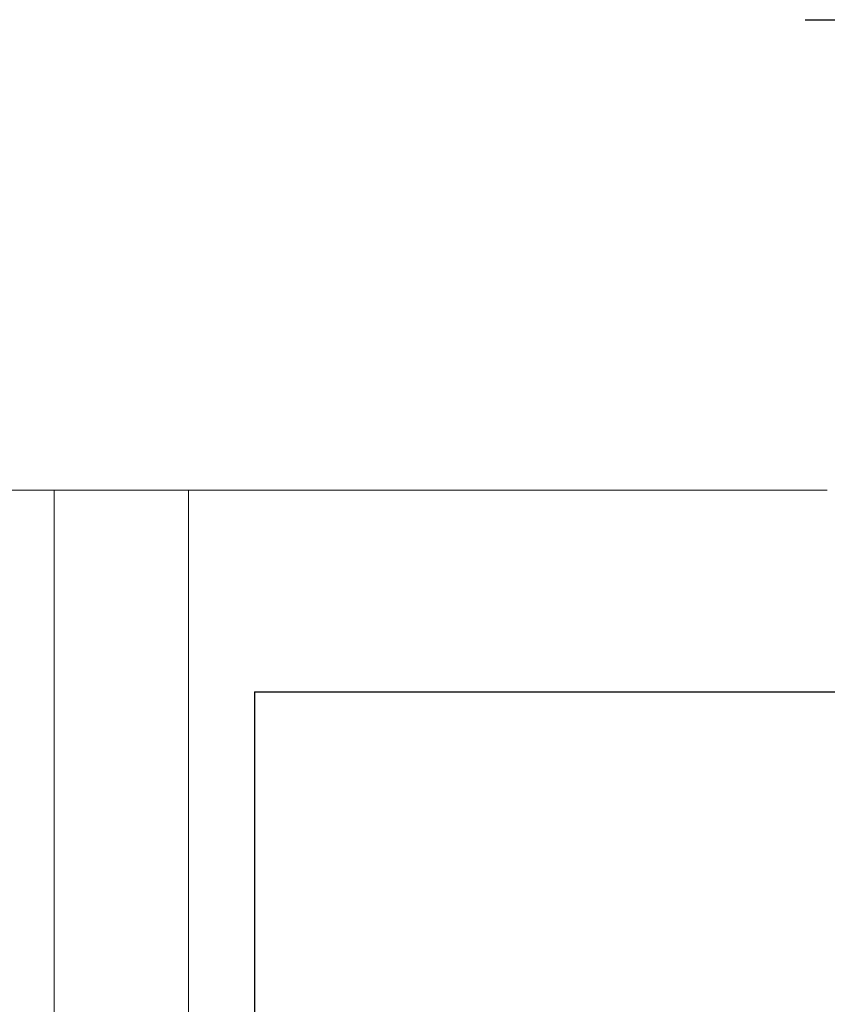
# Model space of a CAD drawing. Header units: metres. Extents: x 6538042 to 13082743, y 6022817 to 12049805.
# Tile 22 of 92: x 6539365.77 to 6539368.77, y 6024173.42 to 6024177.08. Entities that reach past the tile are written whole.
import ezdxf
from ezdxf.lldxf.tags import DXFTag

# ---------------------------------------------------------------- set-up
doc = ezdxf.new("R2010")
doc.units = ezdxf.units.M
doc.header["$MEASUREMENT"] = 0
for name, color, linetype in [('d-izolacja', 251, 'CONTINUOUS'), ('Default', 7, 'CONTINUOUS'), ('Linie_tabeli', 7, 'CONTINUOUS')]:
    doc.layers.add(name, color=color, linetype=linetype)
doc.layers.add('d-zasilanie', color=1, linetype='CONTINUOUS', lineweight=53)
tags = doc.linetypes.add('CENTER2', pattern=[28.575, 19.05, -3.175, 3.175, -3.175]).pattern_tags.tags
tags[10:11] = [DXFTag(74, 4), DXFTag(75, 0), DXFTag(340, '0'), DXFTag(46, 0.0), DXFTag(50, 0.0), DXFTag(44, 0.0), DXFTag(45, 0.0)]
tags[8:9] = [DXFTag(74, 4), DXFTag(75, 0), DXFTag(340, '0'), DXFTag(46, 0.0), DXFTag(50, 0.0), DXFTag(44, 0.0), DXFTag(45, 0.0)]
tags[6:7] = [DXFTag(74, 4), DXFTag(75, 0), DXFTag(340, '0'), DXFTag(46, 0.0), DXFTag(50, 0.0), DXFTag(44, 0.0), DXFTag(45, 0.0)]
tags[4:5] = [DXFTag(74, 4), DXFTag(75, 0), DXFTag(340, '0'), DXFTag(46, 0.0), DXFTag(50, 0.0), DXFTag(44, 0.0), DXFTag(45, 0.0)]

# ---------------------------------------------------------------- blocks, each defined once
blk = doc.blocks.new('z350')
at = {"layer": 'Default', "color": 7, "linetype": 'CENTER2'}
blk.add_line((6539305.673, 6024165.6677), (6539313.1705, 6024165.6677), dxfattribs=at)

msp = doc.modelspace()

# ---------------------------------------------------------------- linework, layer by layer
at = {"layer": 'd-izolacja'}
for q in [(6539366.6447, 6024163.53649), (6539370.04901, 6024174.5791)]:
    msp.add_line((6539366.6447, 6024174.5791), q, dxfattribs=at)
at = {"layer": 'd-zasilanie', "lineweight": 15}
for p, q in [((6539351.03298, 6024175.3291), (6539368.77429, 6024175.3291)), ((6539365.9005, 6024175.3291), (6539365.9005, 6024167.66124)), ((6539366.4005, 6024175.3291), (6539366.4005, 6024167.66124))]:
    msp.add_line(p, q, dxfattribs=at)

# ---------------------------------------------------------------- block references
at = {"layer": 'Linie_tabeli'}
msp.add_blockref('z350', (63.0188, 11.41144), dxfattribs=at)

doc.saveas('drawing.dxf')
